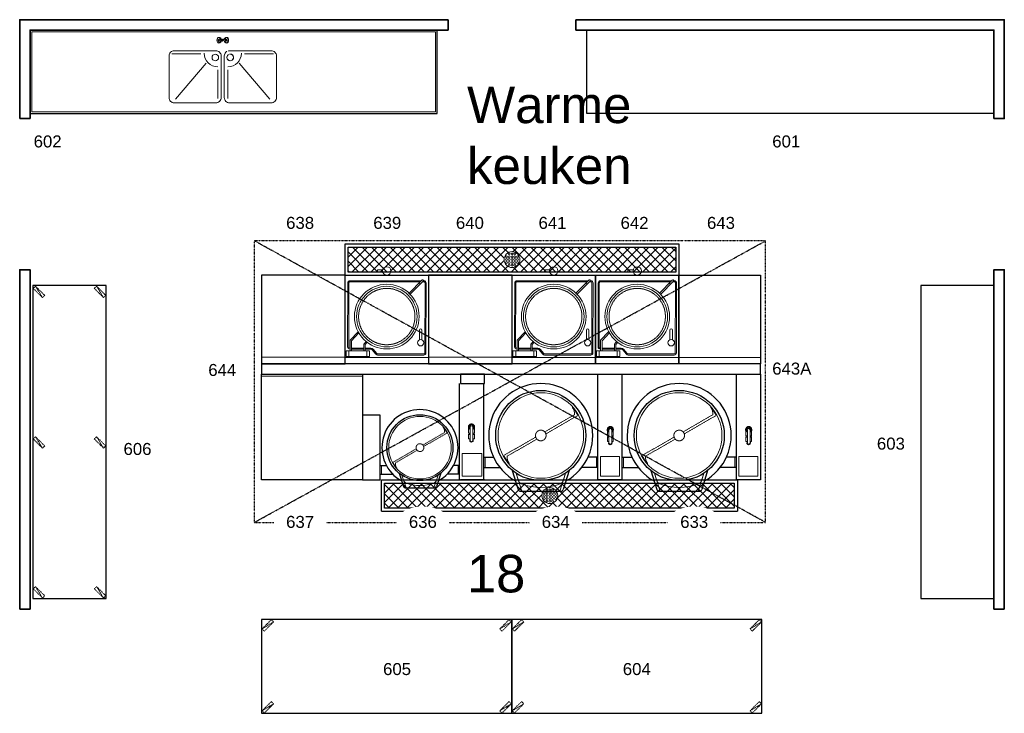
# Model space of a CAD drawing. Header units: millimetres. Extents: x 251300 to 581040, y -9130 to 111283.
# Tile 24 of 57: x 270739 to 280174, y 44565 to 51215. Entities that reach past the tile are written whole.
import ezdxf
from ezdxf.enums import TextEntityAlignment as Align

# ---------------------------------------------------------------- set-up
doc = ezdxf.new("R2010")
doc.units = ezdxf.units.MM
doc.set_wipeout_variables(frame=1)
doc.linetypes.add('DASHDOT', pattern=[1, 0.5, -0.25, 0, -0.25])
doc.linetypes.add('HIDDEN', pattern=[9.525, 6.35, -3.175])
for name, color, linetype, lineweight in [('AFZUIGING', 98, 'DASHDOT', 25), ('APPARAAT1', 2, 'Continuous', 25), ('APPARAAT2', 1, 'Continuous', 20), ('APPARAAT4', 30, 'HIDDEN', 18), ('APPARAAT5', 7, 'Continuous', 5), ('BWK ALGEMEEN', 1, 'Continuous', 25), ('BWK MUREN', 3, 'Continuous', 35), ('MATEN E', 5, 'Continuous', 20), ('POSITIENUMMER', 141, 'Continuous', 20), ('TEKST PS', 10, 'Continuous', 9), ('X-T22_C_ruimtelabel', 7, 'Continuous', 5)]:
    doc.layers.add(name, color=color, linetype=linetype, lineweight=lineweight)
doc.styles.add('PS', font='arial.ttf')
doc.styles.get("Standard").update_dxf_attribs({"font": 'arial.ttf'})

# ---------------------------------------------------------------- blocks, each defined once
blk = doc.blocks.new('*U101')
at = {"layer": 'APPARAAT1'}
blk.add_lwpolyline([(-50, -700), (-50, 0), (2950, 0), (2950, -700)], close=True, dxfattribs=at)
blk = doc.blocks.new('POSITIENUMMER')
at = {"layer": 'POSITIENUMMER', "style": 'PS', "flags": 1}
for tag, p in [('MERK-TYPE', (-1.22, -6.81)), ('AFMETINGEN', (-1.22, -10.86)), ('OMSCHRIJVING', (-1.22, -14.79)), ('OPMERKINGEN', (-1.22, -18.98))]:
    blk.add_attdef(tag, p, '', height=2.8, dxfattribs=at)
blk.add_wipeout([(-5.03, 0), (-5.03, 0.11), (-5.02, 0.2), (-5, 0.34), (-4.97, 0.48), (-4.93, 0.6), (-4.86, 0.76), (-4.78, 0.92), (-4.69, 1.07), (-4.6, 1.2), (-4.54, 1.27), (-4.48, 1.34), (-4.43, 1.4), (-4.35, 1.49), (-4.26, 1.57), (-4.18, 1.64), (-4.07, 1.73), (-3.91, 1.86), (-3.77, 1.95), (-3.62, 2.05), (-3.49, 2.12), (-3.31, 2.22), (-3.18, 2.29), (-3.02, 2.36), (-2.86, 2.43), (-2.72, 2.48), (-2.53, 2.55), (-2.36, 2.61), (-2.17, 2.66), (-2, 2.71), (-1.73, 2.77), (-1.53, 2.81), (-1.37, 2.84), (-1.13, 2.88), (-0.93, 2.9), (-0.73, 2.92), (-0.52, 2.93), (-0.28, 2.95), (-0.09, 2.95), (0.17, 2.95), (0.35, 2.94), (0.58, 2.93), (0.78, 2.91), (1, 2.89), (1.15, 2.87), (1.32, 2.85), (1.47, 2.82), (1.68, 2.78), (1.88, 2.74), (2.01, 2.7), (2.16, 2.67), (2.37, 2.6), (2.54, 2.55), (2.65, 2.51), (2.78, 2.46), (2.91, 2.41), (3.05, 2.34), (3.21, 2.27), (3.32, 2.22), (3.46, 2.14), (3.61, 2.06), (3.73, 1.98), (3.85, 1.9), (4, 1.79), (4.11, 1.7), (4.21, 1.62), (4.33, 1.5), (4.43, 1.4), (4.53, 1.29), (4.62, 1.17), (4.69, 1.06), (4.77, 0.94), (4.83, 0.83), (4.89, 0.7), (4.93, 0.6), (4.97, 0.47), (4.99, 0.38), (5.02, 0.23), (5.03, 0.13), (5.03, 0.07), (5.03, 0.04), (5.03, -0.07), (5.02, -0.18), (5.02, -0.17), (5.01, -0.3), (4.96, -0.48), (4.92, -0.62), (4.88, -0.73), (4.79, -0.9), (4.74, -0.99), (4.69, -1.08), (4.62, -1.17), (4.52, -1.29), (4.44, -1.39), (4.37, -1.46), (4.28, -1.55), (4.2, -1.63), (4.05, -1.75), (3.95, -1.83), (3.83, -1.91), (3.65, -2.03), (3.52, -2.11), (3.37, -2.19), (3.23, -2.26), (3.12, -2.32), (2.93, -2.4), (2.81, -2.45), (2.67, -2.5), (2.5, -2.56), (2.26, -2.63), (2.12, -2.68), (1.9, -2.73), (1.71, -2.78), (1.55, -2.81), (1.41, -2.83), (1.28, -2.85), (1.11, -2.88), (0.84, -2.91), (0.68, -2.92), (0.46, -2.94), (0.29, -2.95), (0.1, -2.95), (-0.12, -2.95), (-0.33, -2.94), (-0.56, -2.93), (-0.83, -2.91), (-1.09, -2.88), (-1.3, -2.85), (-1.58, -2.8), (-1.83, -2.75), (-2.05, -2.69), (-2.13, -2.67), (-2.15, -2.67), (-2.41, -2.59), (-2.61, -2.52), (-2.79, -2.45), (-2.94, -2.39), (-3.08, -2.33), (-3.25, -2.25), (-3.37, -2.19), (-3.5, -2.12), (-3.64, -2.04), (-3.76, -1.96), (-3.89, -1.87), (-3.97, -1.81), (-4.08, -1.73), (-4.15, -1.67), (-4.32, -1.51), (-4.48, -1.35), (-4.55, -1.26), (-4.64, -1.14), (-4.73, -1), (-4.79, -0.9), (-4.86, -0.77), (-4.91, -0.65), (-4.94, -0.55), (-4.97, -0.44), (-5.01, -0.28), (-5.02, -0.19), (-5.03, -0.07)]).dxf.layer = 'POSITIENUMMER'
at = {"layer": 'POSITIENUMMER'}
blk.add_attdef('POS', text='', height=2.3, dxfattribs=at).set_placement((0, 0), align=Align.MIDDLE)
blk = doc.blocks.new('*U106')
at = {"layer": 'APPARAAT1'}
blk.add_lwpolyline([(0, -700), (2397.7, -700), (2397.7, 200), (0, 200)], close=True, dxfattribs=at)
at = {"layer": 'APPARAAT4'}
for p, q in [((5.2, 108.9), (114.8, 176.1)), ((2282.9, 108.9), (2392.5, 176.1)), ((5.2, -676.1), (114.8, -608.9)), ((2282.9, -676.1), (2392.5, -608.9))]:
    blk.add_line(p, q, dxfattribs=at)
for points in [[(26.4, 87.7), (114.8, 176.1), (93.6, 197.3), (5.2, 108.9)], [(2304.1, 87.7), (2392.5, 176.1), (2371.3, 197.3), (2282.9, 108.9)], [(26.4, -697.3), (114.8, -608.9), (93.6, -587.7), (5.2, -676.1)], [(2304.1, -697.3), (2392.5, -608.9), (2371.3, -587.7), (2282.9, -676.1)]]:
    blk.add_lwpolyline(points, close=True, dxfattribs=at)
blk = doc.blocks.new('kraan')
at = {"layer": 'APPARAAT2'}
for p, q in [((-39.5, 0), (-49.5, 22.1)), ((-39.5, 0), (-44.9, -26.1)), ((-39.5, 0), (-25, 13.2)), ((-39.5, 0), (-23.8, -8.9)), ((-13.7, 10), (-6.4, 10)), ((-13, 8), (-8.8, 8)), ((-11.9, 0), (-11.9, 0)), ((13.7, 10), (6.4, 10)), ((13, 8), (8.8, 8)), ((11.9, 0), (11.9, 0)), ((39.5, 0), (23.8, -8.9)), ((39.5, 0), (25, 13.2)), ((39.5, 0), (49.5, 22.1)), ((39.5, 0), (44.9, -26.1)), ((-39.5, 0), (-56.1, -1.8)), ((-13.7, -10), (-6.4, -10)), ((-13, -8), (-8.8, -8)), ((13, -8), (8.8, -8)), ((13.7, -10), (9.8, -10)), ((39.5, 0), (56.1, -1.8))]:
    blk.add_line(p, q, dxfattribs=at)
blk.add_circle((0.6, -1.5), 5.16, dxfattribs=at)
for centre, radius, start, end in [((-39.5, 0), 27.7, 270, 90), ((0, 0), 11.9, 90, 268.48876), ((0, 0), 11.9, 318.34492, 90), ((39.5, 0), 27.7, 90, 270)]:
    blk.add_arc(centre, radius, start, end, dxfattribs=at)
blk.add_ellipse((-39.5, 0), major_axis=(0, 27.7), ratio=0.599059, dxfattribs=at)
at = {"layer": 'APPARAAT2', "extrusion": (0, 0, -1)}
blk.add_ellipse((39.5, 0), major_axis=(0, 27.7), ratio=0.599059, dxfattribs=at)
blk.add_wipeout([(82, -202), (82.3, -202.5), (82.4, -202.7), (82.6, -203), (82.9, -203.3), (83.4, -203.8), (83.9, -204.2), (84.3, -204.4), (84.7, -204.6), (85.4, -204.8), (85.9, -204.9), (86.8, -205), (87.4, -204.9), (88, -204.8), (88.6, -204.6), (89.2, -204.3), (89.7, -203.9), (90.2, -203.5), (90.6, -203.1), (90.9, -202.6), (91.2, -201.9), (91.5, -201.2), (91.6, -200.6), (91.6, -199.6), (91.5, -198.9), (91.1, -197.9), (90.7, -196.9), (90.4, -196.1), (89.9, -195), (89.6, -194.3), (89.2, -193.3), (46.3, -94.4), (5.8, -0.8), (5.6, -0.4), (5.8, -1.4), (5.7, -1.9), (5.7, -2.3), (5.6, -2.9), (5.4, -3.4), (5.2, -3.7), (5.1, -4), (4.9, -4.3), (4.8, -4.5), (4.6, -4.8), (4.3, -5.1), (4.2, -5.2), (4, -5.4), (3.8, -5.5), (3.6, -5.7), (3.2, -5.9), (3, -6.1), (2.7, -6.2), (2.3, -6.4), (2, -6.5), (1.5, -6.6), (1.1, -6.6), (0.8, -6.7), (0.5, -6.7), (0.1, -6.6), (-0.3, -6.6), (-0.6, -6.5), (-1, -6.4), (-1.3, -6.3), (-1.7, -6.1), (-2.1, -5.9), (-2.3, -5.8), (-2.5, -5.7), (-2.7, -5.5), (-3, -5.2), (-3.2, -5), (-3.3, -4.9), (-3.4, -4.8), (-3.4, -4.8)]).dxf.layer = 'APPARAAT2'
blk = doc.blocks.new('*U166')
at = {"layer": 'APPARAAT2'}
blk.add_lwpolyline([(1780.9, -197.5, -0.414214), (1830.9, -247.5), (1830.9, -647.5, -0.414214), (1780.9, -697.5), (1380.9, -697.5, -0.414214), (1330.9, -647.5), (1330.9, -247.5, -0.414214), (1380.9, -197.5)], format="xyb", close=True, dxfattribs=at)
blk.add_lwpolyline([(1860.9, -247.5, -0.414214), (1910.9, -197.5), (2310.9, -197.5, -0.414214), (2360.9, -247.5), (2360.9, -647.5, -0.414214), (2310.9, -697.5), (1910.9, -697.5, -0.414214), (1860.9, -647.5), (1860.9, -247.5, -0.271718), (1886.5, -203.8)], format="xyb", dxfattribs=at)
blk.add_circle((1774.5, -261.6), 31.6, dxfattribs=at)
for centre, radius, start, end in [((1798.2, -222), 130.4, 180, 270), ((1917.3, -261.6), 31.6, 301.92894, 270.75344), ((1893.6, -222), 130.4, 270, 0)]:
    blk.add_arc(centre, radius, start, end, dxfattribs=at)
at = {"layer": 'APPARAAT5'}
for p, q in [((1636.3, -226), (1358.5, -226)), ((2055.5, -226), (2333.3, -226)), ((2004.2, -316.9), (2297.7, -661.9)), ((1798.2, -380.1), (1798.2, -655.4)), ((1893.6, -380.1), (1893.6, -655.4))]:
    blk.add_line(p, q, dxfattribs=at)
blk.add_lwpolyline([(3880, -785), (20, -785), (3880, -785), (20, -785), (3880, -785), (3885, -780), (3880, -785), (20, -785), (15, -780), (20, -785), (15, -780), (15, -350), (15, -20), (20, -15), (3880, -15), (3885, -20), (3885, -780)], close=True, dxfattribs=at)
blk.add_lwpolyline([(1687.6, -316.9), (1394.1, -661.9)], dxfattribs=at)
blk.add_blockref('kraan', (1845.9, -97.5))
at = {"layer": 'APPARAAT1'}
blk.add_lwpolyline([(3900, -800), (3900, 0), (0, 0), (0, -800)], close=True, dxfattribs=at)
at = {"layer": 'APPARAAT2'}
blk.add_arc((1917.3, -261.6), 31.6, 123.10472, 89.24656, dxfattribs=at)
blk = doc.blocks.new('*U167')
at = {"layer": 'APPARAAT1'}
blk.add_lwpolyline([(0, -800), (0, 0), (3900, 0), (3900, -800)], close=True, dxfattribs=at)
blk = doc.blocks.new('*U168')
at = {"layer": 'APPARAAT1'}
blk.add_lwpolyline([(0, -700), (3000, -700), (3000, 0), (0, 0)], close=True, dxfattribs=at)
at = {"layer": 'APPARAAT4'}
for p, q in [((5.2, -91.1), (114.8, -23.9)), ((2885.2, -91.1), (2994.8, -23.9)), ((5.2, -676.1), (114.8, -608.9)), ((2885.2, -676.1), (2994.8, -608.9))]:
    blk.add_line(p, q, dxfattribs=at)
for points in [[(26.4, -112.3), (114.8, -23.9), (93.6, -2.7), (5.2, -91.1)], [(2906.4, -112.3), (2994.8, -23.9), (2973.6, -2.7), (2885.2, -91.1)], [(26.4, -697.3), (114.8, -608.9), (93.6, -587.7), (5.2, -676.1)], [(2906.4, -697.3), (2994.8, -608.9), (2973.6, -587.7), (2885.2, -676.1)]]:
    blk.add_lwpolyline(points, close=True, dxfattribs=at)
blk = doc.blocks.new('*U171')
at = {"layer": 'BWK ALGEMEEN', "lineweight": 9}
h = blk.add_hatch(dxfattribs=at)
h.set_pattern_fill('NET', color=256, scale=20, angle=45, style=0)
h.set_pattern_definition([(45, (-11162.203, -8465.86), (-44.90128, 44.90128), []), (135, (-11162.203, -8465.86), (-44.90128, -44.90128), [])])
edge = h.paths.add_edge_path(flags=16)
edge.add_arc((0, -150), 76, 0, 360)
h.paths.add_polyline_path([(-1583.9, -30), (1768.1, -30), (1768.1, -270), (-1583.9, -270)])
at = {"layer": 'BWK ALGEMEEN'}
for p, q in [((-1613.9, -300), (-1613.9, 0)), ((-1613.9, 0), (1798.1, 0)), ((1798.1, 0), (1798.1, -300)), ((-1583.9, -270), (-1583.9, -30)), ((-1583.9, -30), (1768.1, -30)), ((1768.1, -30), (1768.1, -270)), ((1768.1, -270), (-1583.9, -270)), ((-1613.9, -300), (1798.1, -300))]:
    blk.add_line(p, q, dxfattribs=at)
at = {"layer": 'BWK ALGEMEEN', "lineweight": 9}
for centre, radius in [((0, -150), 76), ((-27, -96), 9), ((0, -96), 9), ((27, -96), 9), ((-54, -123), 9), ((-54, -150), 9), ((-54, -177), 9), ((-27, -123), 9), ((-27, -150), 9), ((-27, -177), 9), ((0, -123), 9), ((0, -150), 9), ((0, -177), 9), ((27, -123), 9), ((27, -150), 9), ((27, -177), 9), ((54, -123), 9), ((54, -150), 9), ((54, -177), 9), ((-27, -204), 9), ((0, -204), 9), ((27, -204), 9)]:
    blk.add_circle(centre, radius, dxfattribs=at)
blk = doc.blocks.new('*U170')
at = {"layer": 'BWK ALGEMEEN', "lineweight": 9}
h = blk.add_hatch(dxfattribs=at)
h.set_pattern_fill('NET', color=256, scale=20, angle=45, style=0)
h.set_pattern_definition([(45, (-11346.43, -8465.86), (-44.90128, 44.90128), []), (135, (-11346.43, -8465.86), (-44.90128, -44.90128), [])])
edge = h.paths.add_edge_path(flags=16)
edge.add_arc((0, -150), 76, 0, 360)
h.paths.add_polyline_path([(-1570, -30), (1570, -30), (1570, -270), (-1570, -270)])
at = {"layer": 'BWK ALGEMEEN'}
for p, q in [((-1600, -300), (-1600, 0)), ((-1600, 0), (1600, 0)), ((1600, 0), (1600, -300)), ((-1570, -270), (-1570, -30)), ((-1570, -30), (1570, -30)), ((1570, -30), (1570, -270)), ((1570, -270), (-1570, -270)), ((-1600, -300), (1600, -300))]:
    blk.add_line(p, q, dxfattribs=at)
at = {"layer": 'BWK ALGEMEEN', "lineweight": 9}
for centre, radius in [((0, -150), 76), ((-27, -96), 9), ((0, -96), 9), ((27, -96), 9), ((-54, -123), 9), ((-54, -150), 9), ((-54, -177), 9), ((-27, -123), 9), ((-27, -150), 9), ((-27, -177), 9), ((0, -123), 9), ((0, -150), 9), ((0, -177), 9), ((27, -123), 9), ((27, -150), 9), ((27, -177), 9), ((54, -123), 9), ((54, -150), 9), ((54, -177), 9), ((-27, -204), 9), ((0, -204), 9), ((27, -204), 9)]:
    blk.add_circle(centre, radius, dxfattribs=at)
blk = doc.blocks.new('KK100')
at = {"layer": 'APPARAAT1'}
blk.add_lwpolyline([(0, 0), (800, 0), (800, -850), (0, -850)], close=True, dxfattribs=at)
at = {"layer": 'APPARAAT2'}
for p, q in [((0, -60), (800, -60)), ((565.7, -71.9), (790.7, -71.9)), ((565.7, -71.9), (565.7, -125.7)), ((592.3, -125.7), (592.3, -71.9)), ((764.1, -125.7), (764.1, -71.9)), ((790.7, -71.9), (790.7, -125.7)), ((565.7, -125.7), (790.7, -125.7)), ((605.9, -185.4), (587.4, -206.7)), ((605.9, -125.7), (605.9, -185.4)), ((619.2, -125.7), (619.2, -190.4)), ((737.2, -125.7), (737.2, -221.1)), ((750.5, -125.7), (750.5, -226.4)), ((62.8, -230.7, 297.5), (62.8, -323, 297.5)), ((86.8, -230.7, 297.5), (86.8, -323, 297.5)), ((619.2, -190.4), (597.9, -215)), ((737.2, -221.1), (667.2, -296.5)), ((750.5, -226.4), (674.1, -308.8)), ((175.1, -667), (51.7, -792.5)), ((186.9, -678.8), (63.7, -804.2)), ((80.7, -762.9), (92.7, -774.7)), ((438.4, -880.7), (489.8, -880.7)), ((438.4, -903), (489.8, -903)), ((489.8, -880.7), (489.8, -903))]:
    blk.add_line(p, q, dxfattribs=at)
for centre, radius in [((74.8, -202.7, 297.5), 30.5), ((400, -453.6), 310), ((400, -453.6), 290), ((400, -891.8), 40)]:
    blk.add_circle(centre, radius, dxfattribs=at)
for centre, radius, start, end in [((74.8, -323, 297.5), 12, 180, 0), ((57.7, -798.3), 8.38, 135.49174, 315.49174)]:
    blk.add_arc(centre, radius, start, end, dxfattribs=at)
at = {"layer": 'APPARAAT4'}
blk.add_circle((400, -453.6), 270, dxfattribs=at)
at = {"layer": 'APPARAAT5'}
for points in [[(49.4, -797.3), (43.7, -797.3, -0.414214), (23.7, -777.3), (25, -105, -0.414214), (45, -85), (488.3, -85, -0.224616), (503.7, -92.3), (538.5, -134.7, 0.224616), (553.9, -142), (605.9, -142)], [(56.7, -787.3), (43.7, -787.3, -0.414214), (33.7, -777.3), (35, -105, -0.414214), (45, -95), (488.3, -95, -0.224616), (496, -98.7), (530.8, -141, 0.224616), (553.9, -152), (605.9, -152)], [(750.5, -142), (755, -142, -0.414214), (775, -162), (773.7, -777.3, -0.414214), (753.7, -797.3), (70.4, -797.3)], [(750.5, -152), (755, -152, -0.414214), (765, -162), (763.7, -777.3, -0.414214), (753.7, -787.3), (80.2, -787.3)]]:
    blk.add_lwpolyline(points, format="xyb", dxfattribs=at)
for points in [[(619.2, -142), (737.2, -142)], [(619.2, -152), (737.2, -152)]]:
    blk.add_lwpolyline(points, dxfattribs=at)
blk = doc.blocks.new('kolomkraan')
at = {"layer": 'APPARAAT2'}
for p, q in [((-20.5, 10.7), (-20.5, -10.7)), ((-1, 23.1), (-19.5, 12.4)), ((-13, 0), (-13, -24)), ((19.5, 12.4), (1, 23.1)), ((13, -24), (13, 0)), ((20.5, -10.7), (20.5, 10.7)), ((-27.5, 0), (-27.5, -56.5)), ((-27.5, -111.5), (-27.5, -69.5)), ((-13, -57.5), (-26.5, -57.5)), ((-24, -57.5), (-24, -68.5)), ((-19.5, -12.4), (-13, -16.2)), ((-13, -24), (-13, -91.8)), ((-13, -91.8), (-13, -127.8)), ((13, -16.2), (19.5, -12.4)), ((13, -24), (13, -91.8)), ((26.5, -57.5), (13, -57.5)), ((13, -127.8), (13, -91.8)), ((24, -57.5), (24, -68.5)), ((27.5, 0), (27.5, -56.5)), ((27.5, -111.5), (27.5, -69.5)), ((-13, -112.5), (-26.5, -112.5)), ((-15, -117.9), (-16.8, -134)), ((-16, -135.8), (-3.1, -145.5)), ((-13, -116), (-13.8, -116.3)), ((-1.1, -145.7), (13.8, -139.3)), ((26.5, -112.5), (13, -112.5)), ((16, -119.8), (13, -117.5)), ((15, -137.7), (16.8, -121.6))]:
    blk.add_line(p, q, dxfattribs=at)
for centre, radius, start, end in [((0, 0), 27.5, 298.21148, 241.78852), ((-18.5, 10.7), 2, 120, 180), ((0, 0), 13, 0, 180), ((0, 21.4), 2, 60, 120), ((18.5, 10.7), 2, 0, 60), ((-26.5, -56.5), 1, 180, 270), ((-18.5, -10.7), 2, 180, 240), ((18.5, -10.7), 2, 300, 0), ((26.5, -56.5), 1, 270, 0), ((-26.5, -111.5), 1, 180, 270), ((-14.8, -134.2), 2, 173.38537, 233.38537), ((0, -127.8), 16, 171.33908, 175.43167), ((-13, -118.2), 2, 113.38537, 173.38537), ((0, -127.8), 13, 180, 0), ((0, -127.8), 16, 231.33908, 235.43167), ((-1.9, -143.9), 2, 233.38537, 293.38537), ((0, -127.8), 16, 291.33908, 295.43167), ((13, -137.4), 2, 293.38537, 353.38537), ((0, -127.8), 16, 351.33908, 355.43167), ((14.8, -121.4), 2, 353.38537, 53.38537), ((26.5, -111.5), 1, 270, 0)]:
    blk.add_arc(centre, radius, start, end, dxfattribs=at)
for start_param, end_param in [(3.141593, 4.13997), (5.284808, 6.283185)]:
    blk.add_ellipse((0, -68.5), major_axis=(24, 0), ratio=0.218182, start_param=start_param, end_param=end_param, dxfattribs=at)
for points, knots in [([(-27.5, -12), (-28.1, -10.7), (-28.6, -9.2), (-29.8, -4.7), (-30.2, -1.4), (-29.8, 4.9), (-29.1, 8.1), (-26.7, 14), (-25.1, 16.8), (-21, 21.7), (-18.5, 23.9), (-13.1, 27.2), (-10, 28.5), (-3.8, 29.9), (-0.6, 30.2), (5.8, 29.6), (9, 28.8), (13.6, 26.8), (15.2, 26), (16.7, 25)], [11.091461, 11.091461, 11.091461, 11.091461, 11.541592, 11.541592, 12.498164, 12.498164, 13.454736, 13.454736, 14.411308, 14.411308, 15.36788, 15.36788, 16.324453, 16.324453, 17.281025, 17.281025, 18.237597, 18.237597, 18.783249, 18.783249, 18.783249, 18.783249]), ([(16.7, 25), (19.4, 23.2), (21.8, 20.9), (25.7, 15.8), (27.3, 12.9), (29.4, 6.7), (30, 3.3), (30, -3.2), (29.5, -6.4), (28.2, -10.3), (27.9, -11.2), (27.5, -12)], [0, 0, 0, 0, 0.973549, 0.973549, 1.929512, 1.929512, 2.934135, 2.934135, 3.888954, 3.888954, 4.16826, 4.16826, 4.16826, 4.16826]), ([(-27.5, -69.5), (-27.5, -69.2), (-27.4, -68.9), (-27.1, -68.2), (-26.9, -67.9), (-26.2, -67.2), (-25.7, -66.8), (-24.8, -66.3), (-24.4, -66.2), (-24, -66), (-24, -66), (-24, -66)], [1.5707963, 1.5707963, 1.5707963, 1.5707963, 1.6666303, 1.6666303, 1.7814582, 1.7814582, 1.9491937, 1.9491937, 2.0405697, 2.0405697, 2.0424481, 2.0424481, 2.0424481, 2.0424481]), ([(24, -66), (24.7, -66.3), (25.3, -66.6), (26.3, -67.3), (26.7, -67.7), (27.2, -68.3), (27.3, -68.5), (27.5, -69), (27.5, -69.3), (27.5, -69.5)], [4.2407374, 4.2407374, 4.2407374, 4.2407374, 4.408915, 4.408915, 4.560652, 4.560652, 4.6365205, 4.6365205, 4.712389, 4.712389, 4.712389, 4.712389])]:
    blk.add_open_spline(points, degree=3, knots=knots, dxfattribs=at)
blk = doc.blocks.new('9EKK150-250')
at = {"layer": 'APPARAAT1'}
for p, q in [((1130, -1031), (1130, -19)), ((34, -812.2), (128.5, -812.2)), ((1130, -812.2), (1035.5, -812.2)), ((34, -910.9), (188.2, -910.9)), ((309.1, -940.2), (366.5, -1124)), ((854.9, -940.2), (797.5, -1124)), ((1130, -910.9), (975.8, -910.9)), ((1350, -1031), (1130, -1031)), ((388, -1140.8), (776, -1140.8))]:
    blk.add_line(p, q, dxfattribs=at)
blk.add_lwpolyline([(1130, -19), (1360, -19), (1360, -1031), (1130, -1031)], close=True, dxfattribs=at)
blk.add_circle((582, -605.4), 432, dxfattribs=at)
for centre, radius, start, end in [((582, -605.4), 498.5, 298.94936, 241.05064), ((388, -1118.6), 22.2, 194.02375, 270), ((776, -1118.6), 22.2, 270, 345.97625)]:
    blk.add_arc(centre, radius, start, end, dxfattribs=at)
at = {"layer": 'APPARAAT2'}
for p, q in [((344.4, -966.2), (365.2, -1033.4)), ((819.6, -966.2), (798.8, -1033.4))]:
    blk.add_line(p, q, dxfattribs=at)
for points in [[(34, -910.9), (49.3, -910.9), (49.3, -812.2), (34, -812.2)], [(1130, -910.9), (1114.7, -910.9), (1114.7, -812.2), (1130, -812.2)], [(1154.6, -996.5), (1336.6, -996.5), (1336.6, -807.9), (1154.6, -807.9)]]:
    blk.add_lwpolyline(points, close=True, dxfattribs=at)
blk.add_circle((582, -605.4), 409.8, dxfattribs=at)
for centre, radius, start, end in [((418.1, -1017), 55.4, 197.18833, 248.29388), ((745.9, -1017), 55.4, 291.70612, 342.81167), ((582, -605.4), 498.5, 248.29388, 291.70612)]:
    blk.add_arc(centre, radius, start, end, dxfattribs=at)
at = {"layer": 'APPARAAT4'}
for p, q in [((619.5, -570.9), (903.5, -406.9)), ((630.6, -590.1), (937.5, -412.9)), ((533.4, -620.6), (226.5, -797.9)), ((544.5, -639.8), (260.5, -803.8))]:
    blk.add_line(p, q, dxfattribs=at)
blk.add_circle((582, -605.4), 50.9, dxfattribs=at)
for centre, radius, start, end in [((582, -605.4), 404.3, 28.43006, 41.42809), ((815, -393.5), 89.5, 351.36745, 38.43759), ((582, -605.4), 404.3, 208.43006, 221.42809), ((349, -817.2), 89.5, 171.36745, 218.43759)]:
    blk.add_arc(centre, radius, start, end, dxfattribs=at)
at = {"layer": 'APPARAAT5'}
for p, q in [((344.4, -966.2), (399.6, -1140.8)), ((819.6, -966.2), (764.4, -1140.8))]:
    blk.add_line(p, q, dxfattribs=at)
at = {"layer": 'MATEN E'}
blk.add_blockref('kolomkraan', (1248.2, -549.8), dxfattribs=at)

msp = doc.modelspace()

# ---------------------------------------------------------------- linework, layer by layer
at = {"layer": 'AFZUIGING'}
for p, q in [((272986.4, 46394.8), (277886.4, 49094.8)), ((277886.4, 46394.8), (272986.4, 49094.8))]:
    msp.add_line(p, q, dxfattribs=at)
msp.add_lwpolyline([(272986.4, 46394.8), (277886.4, 46394.8), (277886.4, 49094.8), (272986.4, 49094.8)], close=True, dxfattribs=at)
at = {"layer": 'APPARAAT1'}
for p, q in [((274954.4, 46802.7), (274954.4, 47726.7)), ((274964.4, 47726.7), (275194.4, 47726.7)), ((275184.4, 47726.7), (275184.4, 46802.7)), ((274194.4, 46939.5), (274253.2, 46939.5)), ((274954.4, 46939.5), (274895.6, 46939.5)), ((274194.4, 46857.2), (274313.6, 46857.2)), ((274374.8, 46867), (274416.8, 46739.2)), ((274774, 46867), (274732, 46739.2)), ((274954.4, 46857.2), (274835.2, 46857.2)), ((275194.4, 46802.7), (274964.4, 46802.7)), ((274432.5, 46726.9), (274716.3, 46726.9))]:
    msp.add_line(p, q, dxfattribs=at)
for points in [[(273856.4, 48764.8), (273056.4, 48764.8), (273056.4, 47914.8), (273856.4, 47914.8)], [(275456.4, 48764.8), (274656.4, 48764.8), (274656.4, 47914.8), (275456.4, 47914.8)], [(277056.4, 48764.8), (277836.4, 48764.8), (277836.4, 47914.8), (277056.4, 47914.8)], [(273056.4, 47814.8), (277836.4, 47814.8), (277836.4, 47914.8), (273056.4, 47914.8)], [(274024.4, 46802.7), (273056.4, 46802.7), (273056.4, 47814.8), (274024.4, 47814.8)], [(274964.4, 47726.7), (275194.4, 47726.7), (275194.4, 47814.8), (274964.4, 47814.8)], [(274024.4, 46802.7), (274194.4, 46802.7), (274194.4, 47422.7), (274024.4, 47422.7)]]:
    msp.add_lwpolyline(points, close=True, dxfattribs=at)
msp.add_circle((274574.4, 47111.9), 315.9, dxfattribs=at)
for centre, radius, start, end in [((274574.4, 47111.9), 364.5, 298.68955, 241.31045), ((274432.5, 46743.1), 16.2, 194.02375, 270), ((274716.3, 46743.1), 16.2, 270, 345.97625)]:
    msp.add_arc(centre, radius, start, end, dxfattribs=at)
at = {"layer": 'APPARAAT2'}
for p, q in [((273856.4, 47979), (273056.4, 47979)), ((275456.4, 47979), (274656.4, 47979)), ((277056.4, 47974.8), (277836.4, 47974.8)), ((274024.4, 47795.8), (273056.4, 47795.8)), ((274400.7, 46848), (274415.9, 46798.9)), ((274748.1, 46848), (274732.9, 46798.9))]:
    msp.add_line(p, q, dxfattribs=at)
for points in [[(274978.3, 46837.5), (275166, 46837.5), (275166, 47056.2), (274978.3, 47056.2)], [(274194.4, 46857.2), (274207.1, 46857.2), (274207.1, 46939.5), (274194.4, 46939.5)], [(274954.4, 46857.2), (274941.6, 46857.2), (274941.6, 46939.5), (274954.4, 46939.5)]]:
    msp.add_lwpolyline(points, close=True, dxfattribs=at)
msp.add_circle((274574.4, 47111.9), 299.7, dxfattribs=at)
for centre, radius, start, end in [((274454.6, 46810.8), 40.5, 197.18833, 248.29388), ((274694.2, 46810.8), 40.5, 291.70612, 342.81167), ((274574.4, 47111.9), 364.5, 248.29388, 291.70612)]:
    msp.add_arc(centre, radius, start, end, dxfattribs=at)
at = {"layer": 'APPARAAT4'}
for p, q in [((270957.4, 47107), (270890.2, 47216.6)), ((271542.4, 47107), (271475.2, 47216.6)), ((274601.8, 47137.1), (274809.5, 47257)), ((274609.9, 47123), (274834.4, 47252.6)), ((274538.8, 47100.7), (274314.4, 46971.1)), ((274546.9, 47086.7), (274339.3, 46966.8))]:
    msp.add_line(p, q, dxfattribs=at)
for points in [[(270978.6, 47128.2), (270890.2, 47216.6), (270869, 47195.4), (270957.4, 47107)], [(271563.6, 47128.2), (271475.2, 47216.6), (271454, 47195.4), (271542.4, 47107)]]:
    msp.add_lwpolyline(points, close=True, dxfattribs=at)
msp.add_circle((274574.4, 47111.9), 37.3, dxfattribs=at)
for centre, radius, start, end in [((274574.4, 47111.9), 295.6, 28.43006, 41.42809), ((274744.8, 47266.8), 65.5, 351.36745, 38.43759), ((274574.4, 47111.9), 295.6, 208.43006, 221.42809), ((274404, 46956.9), 65.5, 171.36745, 218.43759)]:
    msp.add_arc(centre, radius, start, end, dxfattribs=at)
at = {"layer": 'APPARAAT5'}
for p, q in [((274400.7, 46848), (274441, 46726.9)), ((274748.1, 46848), (274707.8, 46726.9))]:
    msp.add_line(p, q, dxfattribs=at)
at = {"layer": 'BWK MUREN'}
for p, q in [((274843.9, 51114.8), (274843.9, 51214.8)), ((276068.9, 51114.8), (276068.9, 51214.8)), ((276068.9, 51214.8), (280173.9, 51214.8)), ((270838.8, 45564.8), (270738.8, 45564.8)), ((280073.8, 45564.8), (280173.8, 45564.8))]:
    msp.add_line(p, q, dxfattribs=at)
for points in [[(280173.9, 51214.8), (280173.9, 51214.8), (280173.9, 50266.7), (280073.9, 50266.7)], [(276068.9, 51114.8), (280073.9, 51114.8), (280073.9, 50266.7)], [(270738.8, 50266.7), (270838.8, 50266.7)], [(270838.8, 45564.8), (270838.8, 48816.7), (270738.8, 48816.7), (270738.8, 45564.8)], [(280073.8, 45564.8), (280073.8, 48816.7), (280173.8, 48816.7), (280173.8, 45564.8)]]:
    msp.add_lwpolyline(points, dxfattribs=at)

# ---------------------------------------------------------------- block references
at = {"xscale": 50, "yscale": 50, "zscale": 50}
for p, values in [((271006.6, 50047.7), {'POS': '602'}), ((278084.3, 50047.7), {'POS': '601'}), ((272680, 47856.6), {'POS': '644'}), ((271867.7, 47099.4), {'POS': '606'}), ((276652.3, 44989.2), {'POS': '604'})]:
    msp.add_blockref('POSITIENUMMER', p, dxfattribs=at).add_auto_attribs(values)
at = {"rotation": 90}
msp.add_blockref('*U168', (270866.3, 45664.8), dxfattribs=at)
msp.add_blockref('*U106', (273056.4, 45264.8))
at = {"layer": 'APPARAAT1'}
for name, p in [('*U166', (270838.8, 51114.8)), ('9EKK150-250', (275150.4, 47833.8)), ('9EKK150-250', (276476.4, 47833.8))]:
    msp.add_blockref(name, p, dxfattribs=at)
at = {"layer": 'APPARAAT2'}
for name, p in [('*U170', (275456.4, 49064.8)), ('*U171', (275818.3, 46802.2))]:
    msp.add_blockref(name, p, dxfattribs=at)
at = {"layer": 'APPARAAT4', "rotation": 180}
for p in [(274656.4, 47914.8), (276256.4, 47914.8), (277056.4, 47914.8)]:
    msp.add_blockref('KK100', p, dxfattribs=at)
at = {"layer": 'MATEN E'}
msp.add_blockref('kolomkraan', (275068.5, 47309.5), dxfattribs=at)

# ---------------------------------------------------------------- texts
at = {"layer": 'TEKST PS', "insert": (275025.4, 50573.2), "char_height": 350, "width": 2546.168, "attachment_point": 1, "style": 'PS'}
msp.add_mtext('Warme keuken', dxfattribs=at)
at = {"layer": 'X-T22_C_ruimtelabel'}
msp.add_text('18', height=360, dxfattribs=at).set_placement((275304, 45904), align=Align.MIDDLE_CENTER)

# ---------------------------------------------------------------- next in the draw order: linework, layer by layer
at = {"layer": 'BWK MUREN'}
for points in [[(270738.8, 50266.7), (270738.8, 51214.8), (274843.9, 51214.8)], [(270838.8, 50266.7), (270838.8, 51114.8), (274843.9, 51114.8)]]:
    msp.add_lwpolyline(points, dxfattribs=at)

# ---------------------------------------------------------------- next in the draw order: block references
at = {"xscale": 50, "yscale": 50, "zscale": 50}
for p, values in [((273426, 49266.8), {'POS': '638'}), ((274261.1, 49266.8), {'POS': '639'}), ((275052.9, 49266.8), {'POS': '640'}), ((275844.6, 49266.8), {'POS': '641'}), ((276630.8, 49266.8), {'POS': '642'}), ((277458.7, 49266.8), {'POS': '643'}), ((278137.5, 47869.9), {'POS': '643A'}), ((273426, 46400), {'POS': '637'}), ((274602.2, 46400), {'POS': '636'}), ((275875.3, 46400), {'POS': '634'}), ((277202.6, 46400), {'POS': '633'}), ((274355, 44989.2), {'POS': '605'})]:
    msp.add_blockref('POSITIENUMMER', p, dxfattribs=at).add_auto_attribs(values)
msp.add_blockref('*U106', (275454.1, 45264.8))
at = {"layer": 'APPARAAT2'}
msp.add_blockref('*U167', (276173.9, 51114.8), dxfattribs=at)
at = {"layer": 'APPARAAT2', "xscale": -1, "rotation": 270}
msp.add_blockref('*U101', (280073.8, 45714.8), dxfattribs=at)

# ---------------------------------------------------------------- next in the draw order: block references
at = {"xscale": 50, "yscale": 50, "zscale": 50}
msp.add_blockref('POSITIENUMMER', (279087.2, 47150.5), dxfattribs=at).add_auto_attribs({'POS': '603'})

doc.saveas('drawing.dxf')
